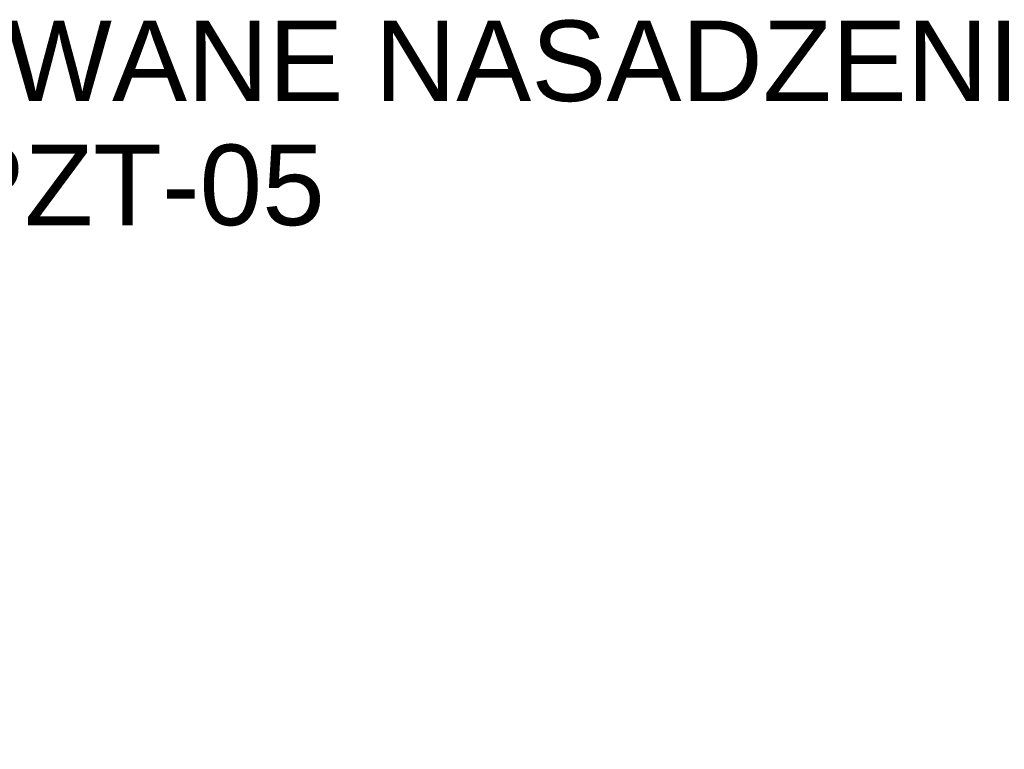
# Model space of a CAD drawing. Header units: millimetres. Extents: x 208545 to 5957542, y -593447 to 257160.
# Tile 30 of 60: x 5936542 to 5939595, y -587945 to -585681. Entities that reach past the tile are written whole.
import ezdxf

# ---------------------------------------------------------------- set-up
doc = ezdxf.new("R2010")
doc.units = ezdxf.units.MM
doc.header["$MEASUREMENT"] = 0
doc.layers.add('Opisy - Etykiety_Nr_pióra__1', color=7, linetype='Continuous', lineweight=13)
doc.styles.add('STYL_AUTOMATYCZNY_1', font='arial.ttf')
doc.dimstyles.new('STYL_AUTOMATYCZNY__3', dxfattribs={"dimtxt": 0.18, "dimasz": 364.8, "dimexe": 0.18, "dimexo": 0.0625, "dimgap": 0, "dimtad": 0, "dimtih": 1, "dimtoh": 1, "dimdec": 4, "dimzin": 0, "dimdsep": 46, "dimcen": 0.09, "dimadec": 0, "dimazin": 0, "dimtfac": 1, "dimtdec": 4, "dimtmove": 0, "dimatfit": 3, "dimldrblk": 'ARROWHEAD_11', "dimfxl": 1, "dimtolj": 1, "dimtzin": 0, "dimarcsym": 0})

# ---------------------------------------------------------------- blocks, each defined once
blk = doc.blocks.new('ARROWHEAD_11')
at = {"color": 0, "linetype": 'Continuous', "lineweight": 0}
blk.add_line((0, 0), (-1, 0), dxfattribs=at)
at = {"color": 0, "linetype": 'Continuous', "lineweight": 0, "const_width": 0.25, "flags": 128}
blk.add_lwpolyline([(-0.125, 0, 1), (0.125, 0, 1)], format="xyb", close=True, dxfattribs=at)

msp = doc.modelspace()

# ---------------------------------------------------------------- texts
at = {"layer": 'Opisy - Etykiety_Nr_pióra__1', "color": 7, "linetype": 'Continuous', "lineweight": 13, "insert": (5934616.069, -586002.559), "char_height": 250, "attachment_point": 4, "line_spacing_factor": 0.923867, "style": 'STYL_AUTOMATYCZNY_1'}
msp.add_mtext('\\A1;{\\pql;\\fArial|b0|i0|c238|p0;\\W1.000000;PROJEKTOWANE NASADZENIA\\P\\pql;\\fArial|b0|i0|c238|p0;\\W1.000000;WG. RYS. PZT-0\\fArial|b0|i0|c238|p0;\\W1.000000;5}', dxfattribs=at)

# ---------------------------------------------------------------- leaders
at = {"layer": 'Opisy - Etykiety_Nr_pióra__1', "color": 7, "linetype": 'Continuous', "lineweight": 13, "annotation_type": 0, "has_hookline": 1, "hookline_direction": 0, "text_width": 5228.5}
msp.add_leader([(5933713.943, -588803.485), (5933713.943, -586002.559), (5934536.069, -586014.753)], dimstyle='STYL_AUTOMATYCZNY__3', dxfattribs=at)

doc.saveas('drawing.dxf')
